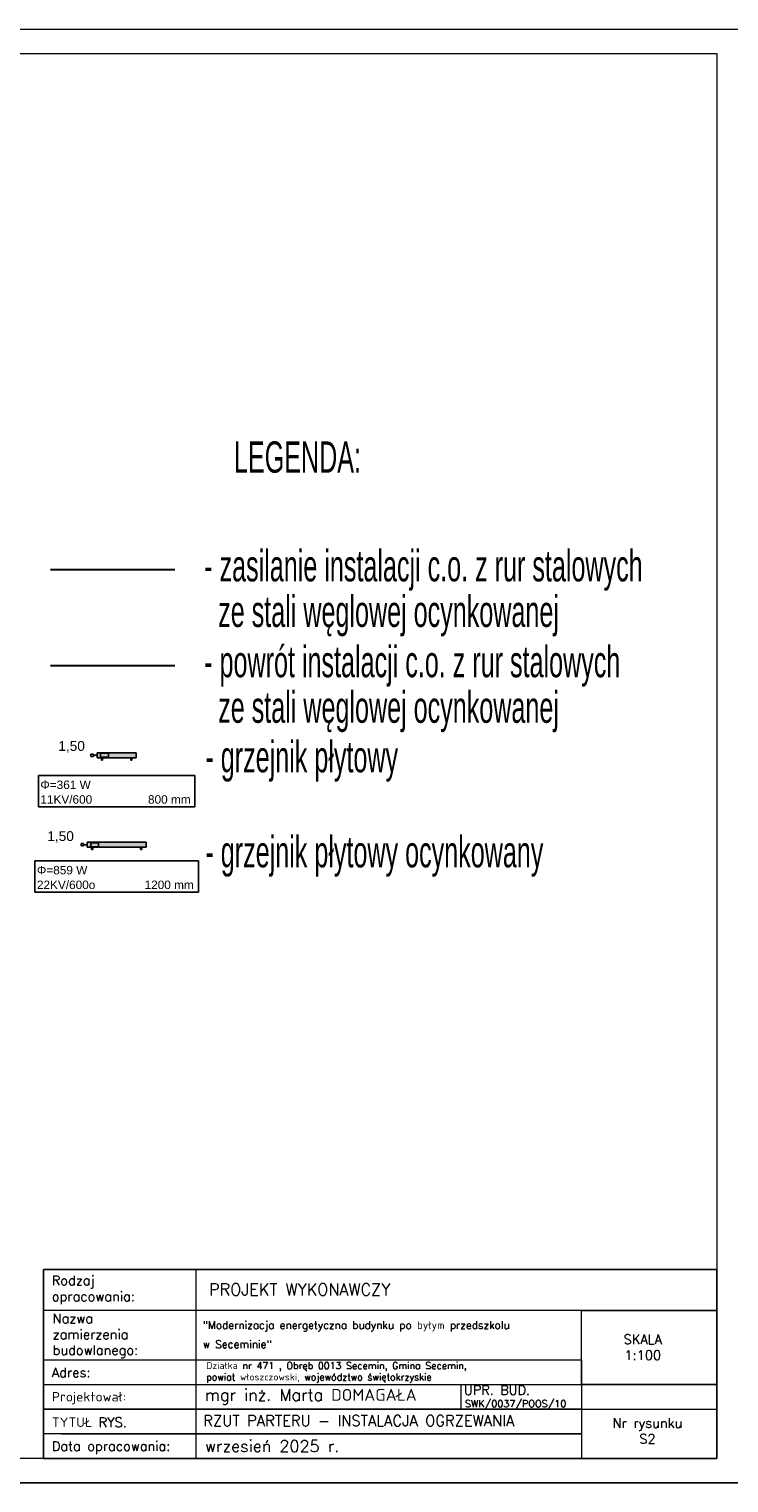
# Model space of a CAD drawing. Header units: millimetres. Extents: x 39871 to 53385, y 51832 to 57813.
# Tile 7 of 88: x 46816 to 48246, y 51832 to 54802. Entities that reach past the tile are written whole.
import ezdxf
from ezdxf import colors
from ezdxf.entities.mleader import LeaderData, LeaderLine
from ezdxf.lldxf.tags import DXFTag
from ezdxf.math import Vec2, Vec3

# ---------------------------------------------------------------- set-up
doc = ezdxf.new("R2010")
doc.units = ezdxf.units.MM
for name, color, linetype, lineweight in [('cienka', 250, 'Continuous', 18), ('IS_KAN_OPIS', 7, 'Continuous', 30), ('IS_KT_OPIS', 100, 'Continuous', 15)]:
    doc.layers.add(name, color=color, linetype=linetype, lineweight=lineweight)
for name, color, linetype, true_color in [('IS_Armatura_podłączeniowa_grz._dolnozas.', 7, 'SOLID', 0x000000), ('IS_Armatura_Therm', 7, 'SOLID', 0x000000), ('IS_Grzejniki_Plan_rzut', 7, 'SOLID', 0x000000)]:
    doc.layers.add(name, color=color, linetype=linetype, true_color=true_color)
doc.layers.add('IS_Powrót', color=5, linetype='DASH', lineweight=30, true_color=0x0000ff)
doc.layers.add('IS_Zasilanie', color=1, linetype='SOLID', lineweight=30, true_color=0xff0000)
doc.layers.add('IS_Text_Armatury_Therm', color=7, linetype='Continuous')
doc.layers.add('IS_Text_Odbiornikow_Therm', color=7, linetype='Continuous')
doc.styles.add('_S50', font='GOTHIC.TTF', dxfattribs={"width": 0.7, "height": 100})
doc.styles.add('ARIAL', font='ARIALN.TTF')
doc.styles.add('KASIA', font='romans.shx', dxfattribs={"height": 20})
doc.styles.get("Standard").update_dxf_attribs({"font": 'GOTHIC.TTF'})
tags = doc.linetypes.add('DASH', pattern=[15, 10, -5]).pattern_tags.tags
tags[6:7] = [DXFTag(74, 4), DXFTag(75, 0), DXFTag(340, '0'), DXFTag(46, 0.0), DXFTag(50, 0.0), DXFTag(44, 0.0), DXFTag(45, 0.0)]
tags[4:5] = [DXFTag(74, 4), DXFTag(75, 0), DXFTag(340, '0'), DXFTag(46, 0.0), DXFTag(50, 0.0), DXFTag(44, 0.0), DXFTag(45, 0.0)]
tags = doc.linetypes.add('SOLID', pattern=[10, 10, 0]).pattern_tags.tags
tags[6:7] = [DXFTag(74, 4), DXFTag(75, 0), DXFTag(340, '0'), DXFTag(46, 0.0), DXFTag(50, 0.0), DXFTag(44, 0.0), DXFTag(45, 0.0)]
tags[4:5] = [DXFTag(74, 4), DXFTag(75, 0), DXFTag(340, '0'), DXFTag(46, 0.0), DXFTag(50, 0.0), DXFTag(44, 0.0), DXFTag(45, 0.0)]

# ---------------------------------------------------------------- blocks, each defined once
blk = doc.blocks.new('_None')

msp = doc.modelspace()

# ---------------------------------------------------------------- hatches: boundary and pattern name
at = {"layer": 'IS_Grzejniki_Plan_rzut'}
for points in [[(46955, 53313.1), (47035, 53313.1), (47035, 53323.1), (46955, 53323.1)], [(46935, 53130.3), (47055, 53130.3), (47055, 53140.3), (46935, 53140.3)]]:
    msp.add_hatch(color=8, dxfattribs=at).paths.add_polyline_path(points)

# ---------------------------------------------------------------- linework, layer by layer
at = {"layer": 'cienka'}
for p, q in [((44071.3, 54801.6), (48271.3, 54801.6)), ((44121.3, 54751.6), (48221.3, 54751.6)), ((48221.3, 54751.6), (48221.3, 51881.6))]:
    msp.add_line(p, q, dxfattribs=at)
at = {"layer": 'IS_Armatura_podłączeniowa_grz._dolnozas.'}
for p, q in [((46978, 53322.1), (46962, 53322.1)), ((46962, 53322.1), (46962, 53314.1)), ((46962, 53314.1), (46978, 53314.1)), ((46978, 53314.1), (46978, 53322.1)), ((46958, 53139.3), (46942, 53139.3)), ((46942, 53139.3), (46942, 53131.3)), ((46958, 53131.3), (46958, 53139.3)), ((46942, 53131.3), (46958, 53131.3))]:
    msp.add_line(p, q, dxfattribs=at)
at = {"layer": 'IS_Armatura_Therm'}
for p, q in [((46947.5, 53320.6), (46942.5, 53320.6)), ((46942.5, 53320.6), (46942.5, 53315.6)), ((46942.5, 53315.6), (46947.5, 53315.6)), ((46947.5, 53315.6), (46947.5, 53320.6)), ((46955, 53318.1), (46947.5, 53318.1)), ((46927.5, 53137.8), (46922.5, 53137.8)), ((46922.5, 53137.8), (46922.5, 53132.8)), ((46927.5, 53132.8), (46927.5, 53137.8)), ((46935, 53135.3), (46927.5, 53135.3)), ((46922.5, 53132.8), (46927.5, 53132.8))]:
    msp.add_line(p, q, dxfattribs=at)
at = {"layer": 'IS_Grzejniki_Plan_rzut'}
for p, q in [((47035, 53323.1), (46955, 53323.1)), ((46955, 53323.1), (46955, 53313.1)), ((46955, 53313.1), (47035, 53313.1)), ((46963.7, 53313.1), (46963.7, 53308.1)), ((46966.2, 53308.1), (46966.2, 53313.1)), ((47023.7, 53308.1), (47023.7, 53313.1)), ((47026.2, 53313.1), (47026.2, 53308.1)), ((47035, 53313.1), (47035, 53323.1)), ((46963.7, 53308.1), (46966.2, 53308.1)), ((47026.2, 53308.1), (47023.7, 53308.1)), ((47055, 53140.3), (46935, 53140.3)), ((46935, 53140.3), (46935, 53130.3)), ((47055, 53130.3), (47055, 53140.3)), ((46935, 53130.3), (47055, 53130.3)), ((46943.7, 53130.3), (46943.7, 53125.3)), ((46943.7, 53125.3), (46946.2, 53125.3)), ((46946.2, 53125.3), (46946.2, 53130.3)), ((47043.7, 53125.3), (47043.7, 53130.3)), ((47046.2, 53125.3), (47043.7, 53125.3)), ((47046.2, 53130.3), (47046.2, 53125.3))]:
    msp.add_line(p, q, dxfattribs=at)
at = {"layer": 'IS_KT_OPIS', "color": 0}
for p, q in [((47698.3, 52033.3), (47698.3, 51983)), ((47909.3, 51982.3), (48221.3, 51982.3)), ((48221.3, 51881.6), (44121.3, 51881.6)), ((48271.3, 51831.6), (44071.3, 51831.6)), ((44071.3, 51831.6), (48271.3, 51831.6)), ((44071.3, 51831.6), (47041.3, 51831.6))]:
    msp.add_line(p, q, dxfattribs=at)
at = {"layer": 'IS_KT_OPIS', "color": 0, "linetype": 'Continuous', "lineweight": 0, "flags": 128}
for points in [[(46845.6, 52267.9), (48221.3, 52267.9), (48221.3, 52183.9), (46845.6, 52183.9)], [(47885.3, 52267.9), (48221.3, 52267.9)], [(46845.6, 52083.1), (47945.3, 52083.1), (47945.3, 51931.9), (46845.6, 51931.9)], [(46845.6, 52032.7), (47945.3, 52032.7), (47945.3, 51982.3), (46845.6, 51982.3)], [(47885.3, 52032.7), (48221.3, 52032.7)], [(46845.6, 51982.3), (47945.3, 51982.3), (47945.3, 51932), (46845.6, 51932)], [(46881.6, 51932), (47945.3, 51932), (47945.3, 51881.6), (46881.6, 51881.6)]]:
    msp.add_lwpolyline(points, dxfattribs=at)
for points in [[(46845.6, 51881.6), (46845.6, 52267.9), (47156.9, 52267.8), (47156.9, 51881.5)], [(47945.3, 52183.9), (48221.3, 52183.9), (48221.3, 52032.7), (47945.3, 52032.7)]]:
    msp.add_lwpolyline(points, close=True, dxfattribs=at)
at = {"layer": 'IS_KT_OPIS', "color": 0, "lineweight": 25}
msp.add_lwpolyline([(46845.6, 52267.9), (48221.3, 52267.9), (48221.3, 51881.6), (46845.6, 51881.6)], close=True, dxfattribs=at)
at = {"layer": 'IS_Powrót', "ltscale": 10}
msp.add_line((47114.2, 53500.8), (46859.5, 53500.8), dxfattribs=at)
at = {"layer": 'IS_Text_Odbiornikow_Therm', "linetype": 'SOLID'}
for p, q in [((46835, 53212.6), (46835, 53276.6)), ((46835, 53276.6), (47155, 53276.6)), ((47155, 53276.6), (47155, 53212.6)), ((46835, 53212.6), (47155, 53212.6)), ((46828, 53038.2), (46828, 53102.2)), ((46828, 53102.2), (47162, 53102.2)), ((47162, 53102.2), (47162, 53038.2)), ((46828, 53038.2), (47162, 53038.2))]:
    msp.add_line(p, q, dxfattribs=at)
at = {"layer": 'IS_Zasilanie'}
msp.add_line((47114.2, 53696.6), (46859.5, 53696.6), dxfattribs=at)

# ---------------------------------------------------------------- texts
at = {"layer": 'IS_KT_OPIS', "color": 7, "linetype": 'ByBlock', "style": '_S50', "width": 0.6}
for s, p in [('LEGENDA:', (47234.7, 53895.3, -1392)), ('- zasilanie instalacji c.o. z rur stalowych ', (47173.9, 53673.3)), ('  ze stali węglowej ocynkowanej', (47173.9, 53580.2)), ('- powrót instalacji c.o. z rur stalowych ', (47173.9, 53477.5)), ('  ze stali węglowej ocynkowanej', (47173.9, 53384.4)), ('- grzejnik płytowy', (47176.4, 53283.2)), ('- grzejnik płytowy ocynkowany ', (47176.4, 53089.1))]:
    msp.add_text(s, height=64, dxfattribs=at).set_placement(p)
at = {"layer": 'IS_KT_OPIS', "color": 0, "linetype": 'Continuous', "lineweight": 0, "attachment_point": 4, "style": 'KASIA'}
for s, insert, char_height, width in [('\\A1;{\\H0.80952x;Rodzaj opracowania:}', (46862.4, 52225.6), 24, 141.544), ('\\A1;\\pxql;PROJEKT WYKONAWCZY', (47183.8, 52226.7), 24, 946.316), ('\\A1;\\pxql;{\\H0.80952x;Nazwa \\Pzamierzenia\\Pbudowlanego:}', (46864.2, 52131.9), 24, 141.544), ('\\A1;\\pxsm1.5,qj;"Modernizacja energetyczna budynku po byłym przedszkolu\\P\\pq*;w Seceminie"', (47170.9, 52134.4), 15.6, 766.205), ('\\A1;\\pxqc;{\\H0.80952x;SKALA\\P1:100}', (47696.3, 52108.7), 24, 747.858), ('\\A1;\\pxql;{\\H0.80952x;Adres:}', (46862.4, 52057.2), 24, 141.544), ('\\A1;Działka nr 471 , Obręb 0013 Secemin, Gmina Secemin,\\Ppowiat włoszczowski, województwo świętokrzyskie', (47178, 52057.3), 14, 756.993), ('\\A1;\\pxql;{\\H0.80952x;Projektował:}', (46862.4, 52004.7), 24, 747.858), ('\\A1;mgr inż. Marta DOMAGAŁA', (47175.3, 52007.4), 24, 747.858), ('\\A1;UPR. BUD.', (47704.8, 52021.2), 19.2, 598.287), ('\\A1;SWK/0037/POOS/10', (47706.8, 51990.9), 14.4, 448.715), ('\\A1;\\pxql;{\\H0.80952x;TYTUŁ RYS.}', (46862.4, 51955.5), 24, 747.858), ('\\A1;RZUT PARTERU - INSTALACJA OGRZEWANIA', (47172, 51958.7), 22, 987.95), ('\\A1;\\pxqc;{\\H0.80952x;Nr rysunku\\PS2}', (47705.9, 51937.7), 24, 747.858), ('\\A1;wrzesień 2025 r.', (47175.3, 51906.8), 24, 747.858), ('\\A1;\\pxql;{\\H0.80952x;Data opracowania:}', (46862.4, 51903.5), 24, 747.858)]:
    msp.add_mtext(s, dxfattribs=dict(at, insert=insert, char_height=char_height, width=width))
at = {"layer": 'IS_Text_Armatury_Therm', "linetype": 'SOLID', "char_height": 20, "attachment_point": 9}
for insert in [(46930.1, 53323.3), (46907.6, 53139.2)]:
    msp.add_mtext('\\fArial|b0|i0;1,50  ', dxfattribs=dict(at, insert=insert))
at = {"layer": 'IS_Text_Odbiornikow_Therm', "linetype": 'SOLID', "char_height": 17.28, "attachment_point": 7}
for s, insert in [('\\fArial|b0|i0;Φ=361 W', (46839, 53248.9)), ('\\fArial|b0|i0;11KV/600', (46839, 53218.9)), ('\\fArial|b0|i0;800 mm', (47059, 53218.9)), ('\\fArial|b0|i0;Φ=859 W', (46832, 53074.5)), ('\\fArial|b0|i0;22KV/600o', (46832, 53044.5)), ('\\fArial|b0|i0;1200 mm', (47052, 53044.5))]:
    msp.add_mtext(s, dxfattribs=dict(at, insert=insert))

# ---------------------------------------------------------------- leaders
at = {"layer": 'IS_KAN_OPIS', "color": 212}
ml = msp.add_multileader_mtext('Standard', dxfattribs=at)
ml.set_content('\\pxql;{\\C256;Układ pompowy - \\A1;obieg ogrzewania\\Pgrzejnikowego 55/45%%DC; 35kPa; 11,3kW; 917,53kg/h\\P\\C1;Pompa  1~230V; 0,2kW}', color=212, style='ARIAL')
ml.set_leader_properties(color=212)
ml.set_arrow_properties(name='NONE')
ml.build(insert=Vec2(0, 0))
ml.multileader.update_dxf_attribs({"text_left_attachment_type": 6, "text_right_attachment_type": 6, "dogleg_length": 5, "arrow_head_size": 3})
ctx = ml.context
ctx.base_point, ctx.char_height, ctx.arrow_head_size, ctx.landing_gap_size, ctx.plane_origin = Vec3(45306.6, 52379.5), 30, 3, 1, Vec3(43632.7, 52295.4)
ctx.left_attachment, ctx.right_attachment = 6, 6
notes = []
notes.append((ctx, [(0, (1, 1, 0), (45301.6, 52379.5), (1, 0), 5, [(0, [(45125.4, 52771)], 0, [])])]))
ctx.mtext.insert, ctx.mtext.width, ctx.mtext.flow_direction = Vec3(45307.6, 52417.9), 8077.04, 5
for ctx, leaders in notes:
    for number, flags, end, landing, length, lines in leaders:
        leader = LeaderData()
        leader.index, (leader.has_last_leader_line, leader.has_dogleg_vector, leader.attachment_direction) = number, flags
        leader.last_leader_point, leader.dogleg_vector, leader.dogleg_length = Vec3(end), Vec3(landing), length
        for number, points, colour, breaks in lines:
            line = LeaderLine()
            line.index, line.vertices, line.color, line.breaks = number, Vec3.list(points), colors.encode_raw_color(colour), breaks
            leader.lines.append(line)
        ctx.leaders.append(leader)

doc.saveas('drawing.dxf')
